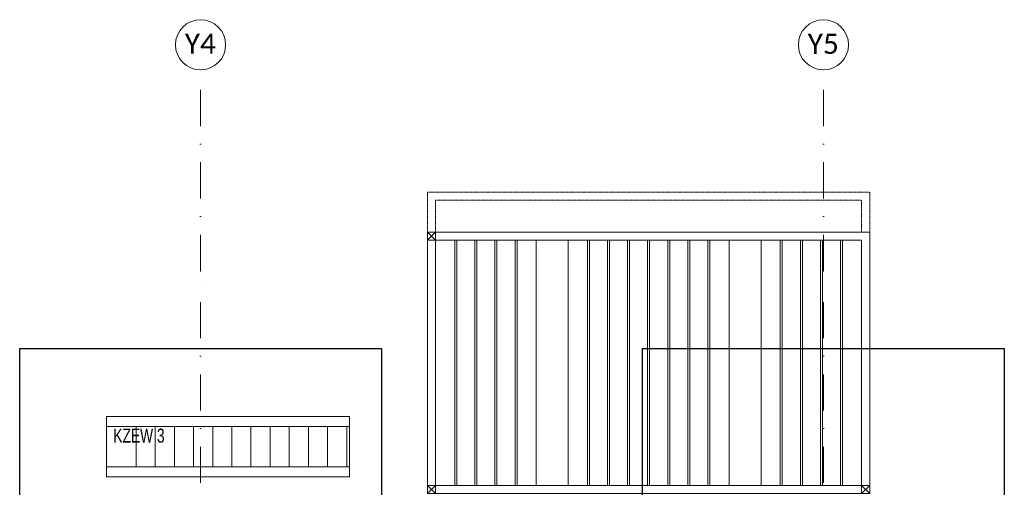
# Model space of a CAD drawing. Header units: centimetres. Extents: x -9388 to 91680, y -1419244 to 50347.
# Tile 58 of 183: x 14174 to 19074, y -701463 to -699135. Entities that reach past the tile are written whole.
import ezdxf
from ezdxf.enums import TextEntityAlignment as Align

# ---------------------------------------------------------------- set-up
doc = ezdxf.new("R2010")
doc.units = ezdxf.units.CM
doc.linetypes.add('DASHED', pattern=[0.75, 0.5, -0.25])
doc.linetypes.add('Kropki i Kreski', pattern=[360, 180, -90, 0, -90])
doc.layers.add('Osie', color=7, linetype='Continuous')
for name, color, linetype, lineweight in [('Osie_Nr_pióra__1', 7, 'Continuous', 13), ('Osie_Nr_pióra__4', 7, 'Continuous', 13), ('Osie_Nr_pióra__7', 7, 'Continuous', 13), ('Q_podkład', 8, 'Continuous', 9), ('Wnętrze - umeblowanie_Nr_pióra__161', 7, 'Continuous', 5)]:
    doc.layers.add(name, color=color, linetype=linetype, lineweight=lineweight)
doc.layers.add('Q_uwagi', color=7, linetype='Continuous', lineweight=30, true_color=0xff0101, plot=False)
doc.styles.add('GENERATED_STYLE_3', font='calibri.ttf')

# ---------------------------------------------------------------- blocks, each defined once
blk = doc.blocks.new('Standardowy znacznik siatki_5')
at = {"layer": 'Osie_Nr_pióra__4', "linetype": 'Kropki i Kreski'}
for p, q in [((1000, 0), (12138.2, 0)), ((12138.2, 0), (13138.2, 0))]:
    blk.add_line(p, q, dxfattribs=at)
blk.add_point((12138.2, 0), dxfattribs=at)
blk.add_point((12138.2, 0), dxfattribs=at)
at = {"layer": 'Osie_Nr_pióra__7', "linetype": 'Continuous'}
blk.add_circle((13263.2, 0), 125, dxfattribs=at)
at = {"layer": 'Osie_Nr_pióra__1', "style": 'GENERATED_STYLE_3'}
for tag, p in [('AC_MarkerText_1_0', (-125, 4.9)), ('AC_MarkerText_1_1', (13263.2, 4.9))]:
    blk.add_attdef(tag, text='', height=100, rotation=270, dxfattribs=at).set_placement(p, align=Align.MIDDLE_CENTER)
blk = doc.blocks.new('Standardowy znacznik siatki_7')
at = {"layer": 'Osie_Nr_pióra__4', "linetype": 'Kropki i Kreski'}
for p, q in [((1000, 0), (12138.2, 0)), ((12138.2, 0), (13138.2, 0))]:
    blk.add_line(p, q, dxfattribs=at)
blk.add_point((12138.2, 0), dxfattribs=at)
blk.add_point((12138.2, 0), dxfattribs=at)
at = {"layer": 'Osie_Nr_pióra__7', "linetype": 'Continuous'}
blk.add_circle((13263.2, 0), 125, dxfattribs=at)
at = {"layer": 'Osie_Nr_pióra__1', "style": 'GENERATED_STYLE_3'}
for tag, p in [('AC_MarkerText_1_0', (-125, 5.7)), ('AC_MarkerText_1_1', (13263.2, 5.7))]:
    blk.add_attdef(tag, text='', height=100, rotation=270, dxfattribs=at).set_placement(p, align=Align.MIDDLE_CENTER)
blk = doc.blocks.new('PAB.01_RZUT PRZYZIEMIA')
at = {"layer": 'Wnętrze - umeblowanie_Nr_pióra__161', "linetype": 'Continuous'}
h = blk.add_hatch(dxfattribs=at)
h.set_pattern_fill('ANSI31', color=8, angle=11.6084, style=0, pattern_type=2)
h.set_pattern_definition([(90, (-30680.82, -639183.95), (-95.25, 5e-06), [])])
h.paths.add_polyline_path([(45815.9, -701160.4), (44685.9, -701160.4), (44685.9, -701360.4), (45815.9, -701360.4)])
at = {"layer": 'Wnętrze - umeblowanie_Nr_pióra__161', "color": 8, "linetype": 'Continuous'}
for p, q in [((45815.9, -701110.4), (44605.9, -701110.4)), ((44605.9, -701110.4), (44605.9, -701410.4)), ((45815.9, -701110.4), (45815.9, -701410.4)), ((45815.9, -701160.4), (44605.9, -701160.4)), ((45815.9, -701360.4), (44605.9, -701360.4)), ((45815.9, -701410.4), (44605.9, -701410.4))]:
    blk.add_line(p, q, dxfattribs=at)
at = {"layer": 'Wnętrze - umeblowanie_Nr_pióra__161', "color": 8, "linetype": 'DASHED', "flags": 128}
for points in [[(46204, -700192.8), (46204, -699992.8), (48404, -699992.8), (48404, -700192.8)], [(46244, -700192.8), (46244, -700032.8), (48364, -700032.8), (48364, -700192.8)]]:
    blk.add_lwpolyline(points, dxfattribs=at)
at = {"layer": 'Wnętrze - umeblowanie_Nr_pióra__161', "color": 8, "linetype": 'Continuous', "flags": 128}
for points in [[(48404, -700192.8), (48404, -701492.8), (46204, -701492.8), (46204, -700192.8)], [(46244, -700232.8), (46204, -700232.8), (46204, -700192.8), (46244, -700192.8)], [(48364, -700232.8), (48364, -701452.8), (46244, -701452.8), (46244, -700232.8)], [(46744, -701452.8), (46744, -700232.8), (46244, -700232.8), (46244, -701452.8)], [(46349, -700232.8), (46349, -701452.8), (46339, -701452.8), (46339, -700232.8)], [(46449, -700232.8), (46449, -701452.8), (46439, -701452.8), (46439, -700232.8)], [(46549, -700232.8), (46549, -701452.8), (46539, -701452.8), (46539, -700232.8)], [(46649, -700232.8), (46649, -701452.8), (46639, -701452.8), (46639, -700232.8)], [(47704, -700232.8), (47704, -701452.8), (46904, -701452.8), (46904, -700232.8)], [(46999, -700232.8), (46999, -701452.8), (47009, -701452.8), (47009, -700232.8)], [(47099, -700232.8), (47099, -701452.8), (47109, -701452.8), (47109, -700232.8)], [(47199, -700232.8), (47199, -701452.8), (47209, -701452.8), (47209, -700232.8)], [(47299, -700232.8), (47299, -701452.8), (47309, -701452.8), (47309, -700232.8)], [(47399, -700232.8), (47399, -701452.8), (47409, -701452.8), (47409, -700232.8)], [(47499, -700232.8), (47499, -701452.8), (47509, -701452.8), (47509, -700232.8)], [(47599, -700232.8), (47599, -701452.8), (47609, -701452.8), (47609, -700232.8)], [(47864, -701452.8), (47864, -700232.8), (48364, -700232.8), (48364, -701452.8)], [(47959, -700232.8), (47959, -701452.8), (47969, -701452.8), (47969, -700232.8)], [(48059, -700232.8), (48059, -701452.8), (48069, -701452.8), (48069, -700232.8)], [(48159, -700232.8), (48159, -701452.8), (48169, -701452.8), (48169, -700232.8)], [(48259, -700232.8), (48259, -701452.8), (48269, -701452.8), (48269, -700232.8)], [(46244, -701452.8), (46204, -701452.8), (46204, -701492.8), (46244, -701492.8)], [(48364, -701452.8), (48404, -701452.8), (48404, -701492.8), (48364, -701492.8)]]:
    blk.add_lwpolyline(points, close=True, dxfattribs=at)
for points in [[(46204, -700232.8), (46244, -700192.8), (46244, -700232.8), (46204, -700192.8)], [(46204, -701492.8), (46244, -701452.8), (46244, -701492.8), (46204, -701452.8)], [(48364, -701492.8), (48404, -701452.8), (48404, -701492.8), (48364, -701452.8)]]:
    blk.add_lwpolyline(points, dxfattribs=at)
at = {"layer": 'Osie', "color": 8, "linetype": 'Continuous'}
ref = blk.add_blockref('Standardowy znacznik siatki_7', (45074, -712523.4), dxfattribs=dict(at, zscale=1000, rotation=89.99999713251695))
ref.add_attrib('AC_MarkerText_1_1', 'Y4', dxfattribs={"layer": 'Osie_Nr_pióra__1', "color": 7, "height": 100, "rotation": 360, "style": 'GENERATED_STYLE_3'}).set_placement((45072.9, -699254.6), align=Align.MIDDLE_CENTER)
ref = blk.add_blockref('Standardowy znacznik siatki_5', (48174, -712523.4), dxfattribs=dict(at, zscale=1000, rotation=89.99999713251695))
ref.add_attrib('AC_MarkerText_1_1', 'Y5', dxfattribs={"layer": 'Osie_Nr_pióra__1', "color": 7, "height": 100, "rotation": 360, "style": 'GENERATED_STYLE_3'}).set_placement((48173, -699255.4), align=Align.MIDDLE_CENTER)
at = {"layer": 'Wnętrze - umeblowanie_Nr_pióra__161', "color": 8, "linetype": 'Continuous', "insert": (44767.6, -701205.7), "char_height": 70, "attachment_point": 5, "rotation": 360, "style": 'GENERATED_STYLE_3'}
blk.add_mtext('\\A1;{\\W0.700000x;\\fArial|b0|i0|c238|p38;KZEW 3}', dxfattribs=at)

msp = doc.modelspace()

# ---------------------------------------------------------------- block references
at = {"layer": 'Q_podkład'}
msp.add_blockref('PAB.01_RZUT PRZYZIEMIA', (-30000, 0), dxfattribs=at)

# ---------------------------------------------------------------- next in the draw order: linework, layer by layer
at = {"layer": 'Q_uwagi'}
for points in [[(14174, -700772.3), (15974, -700772.3), (15974, -702572.3), (14174, -702572.3)], [(17274, -700772.3), (19074, -700772.3), (19074, -702572.3), (17274, -702572.3)]]:
    msp.add_lwpolyline(points, close=True, dxfattribs=at)

doc.saveas('drawing.dxf')
